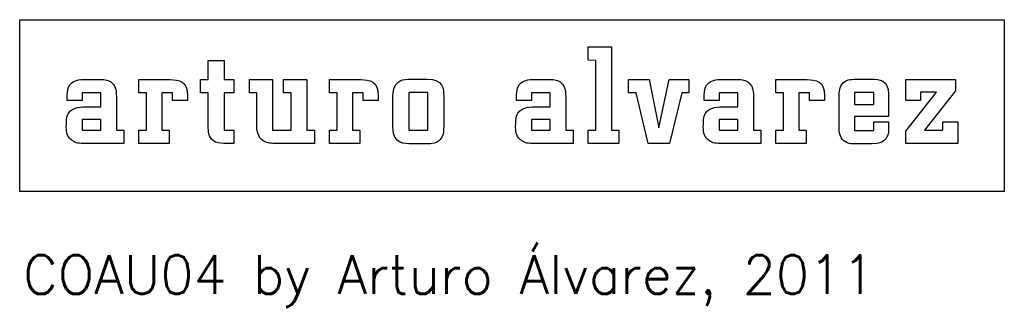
# Model space of a CAD drawing. Header units: centimetres. Extents: x -22 to 101, y -209 to 0.
# Tile 6 of 7: x 50 to 101, y -196 to -181. Entities that reach past the tile are written whole.
import ezdxf

# ---------------------------------------------------------------- set-up
doc = ezdxf.new("R2010")
doc.units = ezdxf.units.CM
doc.header["$MEASUREMENT"] = 0
doc.layers.add('Default', color=7, linetype='Continuous')
doc.styles.get("Standard").update_dxf_attribs({"font": 'romans.shx', "height": 5, "bigfont": '@extfont2.shx'})

# ---------------------------------------------------------------- blocks, each defined once
blk = doc.blocks.new('arturo alvarez')
at = {"layer": 'Default'}
for p, q in [((3.093, 1.836), (3.093, 2.38)), ((3.093, 2.38), (4.041, 2.38)), ((4.041, 2.38), (4.041, -0.993)), ((-12.338, 1.828), (-11.696, 1.828)), ((-12.338, 1.053), (-12.338, 1.828)), ((-11.696, 1.828), (-11.696, 1.053)), ((3.404, 1.825), (3.093, 1.836)), ((3.404, -0.993), (3.404, 1.825)), ((-17.408, 1.053), (-16.715, 1.053)), ((-15.161, 0.509), (-15.161, 1.053)), ((-15.161, 1.053), (-13.89, 1.053)), ((-12.649, 0.509), (-12.649, 1.053)), ((-12.649, 1.053), (-12.338, 1.053)), ((-11.696, 1.053), (-11.303, 1.053)), ((-11.303, 1.053), (-11.303, 0.509)), ((-10.669, 0.509), (-10.669, 1.053)), ((-10.669, 1.053), (-9.726, 1.053)), ((-9.726, 1.053), (-9.726, -0.993)), ((-9.277, 0.509), (-9.277, 1.053)), ((-9.277, 1.053), (-8.334, 1.053)), ((-8.334, 1.053), (-8.334, -0.993)), ((-7.415, 0.509), (-7.415, 1.053)), ((-7.415, 1.053), (-6.143, 1.053)), ((-4.122, 1.07), (-3.445, 1.07)), ((0.846, 1.053), (1.539, 1.053)), ((4.738, 0.509), (4.738, 1.053)), ((4.738, 1.053), (5.577, 1.053)), ((5.577, 1.053), (5.967, -0.905)), ((5.967, -0.905), (6.387, 1.053)), ((6.387, 1.053), (7.188, 1.053)), ((7.188, 1.053), (7.188, 0.509)), ((8.471, 1.053), (9.164, 1.053)), ((10.718, 0.509), (10.718, 1.053)), ((10.718, 1.053), (11.989, 1.053)), ((13.977, 1.07), (14.616, 1.07)), ((16.001, 0.203), (16.001, 1.053)), ((16.001, 1.053), (18.014, 1.053)), ((18.014, 1.053), (18.014, 0.595)), ((-14.855, 0.509), (-15.161, 0.509)), ((-14.855, -0.993), (-14.855, 0.509)), ((-13.791, 0.509), (-14.224, 0.509)), ((-14.224, 0.509), (-14.224, -0.993)), ((-13.791, 0.203), (-13.791, 0.509)), ((-12.338, 0.509), (-12.649, 0.509)), ((-12.338, -0.868), (-12.338, 0.509)), ((-11.303, 0.509), (-11.696, 0.509)), ((-11.696, 0.509), (-11.696, -0.993)), ((-10.369, 0.509), (-10.669, 0.509)), ((-10.369, -0.721), (-10.369, 0.509)), ((-8.971, 0.509), (-9.277, 0.509)), ((-8.971, -0.993), (-8.971, 0.509)), ((-7.109, 0.509), (-7.415, 0.509)), ((-7.109, -0.993), (-7.109, 0.509)), ((-6.045, 0.509), (-6.477, 0.509)), ((-6.477, 0.509), (-6.477, -0.993)), ((-6.045, 0.203), (-6.045, 0.509)), ((-3.417, 0.525), (-4.194, 0.525)), ((-4.194, 0.525), (-4.194, -0.993)), ((-3.417, -0.993), (-3.417, 0.525)), ((0.186, 0.203), (0.186, 0.439)), ((1.551, 0.509), (0.796, 0.509)), ((0.796, 0.509), (0.796, 0.203)), ((1.551, -0.055), (1.551, 0.509)), ((5.045, 0.509), (4.738, 0.509)), ((5.526, -1.538), (5.045, 0.509)), ((6.897, 0.509), (6.4, -1.538)), ((7.188, 0.509), (6.897, 0.509)), ((7.811, 0.203), (7.811, 0.439)), ((9.175, 0.509), (8.421, 0.509)), ((8.421, 0.509), (8.421, 0.203)), ((9.175, -0.055), (9.175, 0.509)), ((11.023, 0.509), (10.718, 0.509)), ((11.023, -0.993), (11.023, 0.509)), ((12.088, 0.509), (11.655, 0.509)), ((11.655, 0.509), (11.655, -0.993)), ((12.088, 0.203), (12.088, 0.509)), ((14.694, 0.531), (13.912, 0.531)), ((13.912, 0.531), (13.912, 0.038)), ((14.694, 0.038), (14.694, 0.531)), ((15.298, 0.459), (15.298, -0.446)), ((16.001, -1.036), (17.244, 0.542)), ((17.244, 0.542), (16.6, 0.542)), ((16.6, 0.542), (16.6, 0.203)), ((18.014, 0.595), (16.759, -0.993)), ((-16.072, 0.373), (-16.072, -0.993)), ((-13.187, 0.203), (-13.791, 0.203)), ((-13.187, 0.394), (-13.187, 0.203)), ((-5.44, 0.203), (-6.045, 0.203)), ((-5.44, 0.394), (-5.44, 0.203)), ((-4.836, -0.901), (-4.836, 0.339)), ((-2.775, 0.372), (-2.775, -0.758)), ((0.796, 0.203), (0.186, 0.203)), ((2.182, 0.373), (2.182, -0.993)), ((8.421, 0.203), (7.811, 0.203)), ((9.807, 0.373), (9.807, -0.993)), ((12.692, 0.203), (12.088, 0.203)), ((12.692, 0.394), (12.692, 0.203)), ((13.285, -0.797), (13.285, 0.306)), ((13.912, 0.038), (14.694, 0.038)), ((16.6, 0.203), (16.001, 0.203)), ((0.823, -0.055), (1.551, -0.055)), ((8.448, -0.055), (9.175, -0.055)), ((-16.704, -0.561), (-17.458, -0.561)), ((-17.458, -0.561), (-17.458, -0.993)), ((-16.704, -0.993), (-16.704, -0.561)), ((1.551, -0.561), (0.796, -0.561)), ((0.796, -0.561), (0.796, -0.993)), ((1.551, -0.993), (1.551, -0.561)), ((9.175, -0.561), (8.421, -0.561)), ((8.421, -0.561), (8.421, -0.993)), ((9.175, -0.993), (9.175, -0.561)), ((15.298, -0.446), (13.912, -0.446)), ((13.912, -0.446), (13.912, -1.017)), ((14.694, -1.017), (14.694, -0.667)), ((14.694, -0.667), (15.298, -0.667)), ((15.298, -0.667), (15.298, -0.972)), ((17.502, -0.993), (17.502, -0.667)), ((17.502, -0.667), (18.106, -0.667)), ((18.106, -0.667), (18.106, -1.538)), ((-17.458, -0.993), (-16.704, -0.993)), ((-16.072, -0.993), (-15.772, -0.993)), ((-15.772, -0.993), (-15.772, -1.538)), ((-15.161, -1.538), (-15.161, -0.993)), ((-15.161, -0.993), (-14.855, -0.993)), ((-14.224, -0.993), (-13.923, -0.993)), ((-13.923, -0.993), (-13.923, -1.538)), ((-11.696, -0.993), (-11.303, -0.993)), ((-11.303, -0.993), (-11.303, -1.538)), ((-9.726, -0.993), (-8.971, -0.993)), ((-8.334, -0.993), (-8.023, -0.993)), ((-8.023, -0.993), (-8.023, -1.538)), ((-7.415, -1.538), (-7.415, -0.993)), ((-7.415, -0.993), (-7.109, -0.993)), ((-6.477, -0.993), (-6.177, -0.993)), ((-6.177, -0.993), (-6.177, -1.538)), ((-4.194, -0.993), (-3.417, -0.993)), ((0.796, -0.993), (1.551, -0.993)), ((2.182, -0.993), (2.483, -0.993)), ((2.483, -0.993), (2.483, -1.538)), ((3.093, -0.993), (3.404, -0.993)), ((3.093, -1.538), (3.093, -0.993)), ((4.041, -0.993), (4.342, -0.993)), ((4.342, -0.993), (4.342, -1.538)), ((8.421, -0.993), (9.175, -0.993)), ((9.807, -0.993), (10.107, -0.993)), ((10.107, -0.993), (10.107, -1.538)), ((10.718, -1.538), (10.718, -0.993)), ((10.718, -0.993), (11.023, -0.993)), ((11.655, -0.993), (11.955, -0.993)), ((11.955, -0.993), (11.955, -1.538)), ((13.912, -1.017), (14.694, -1.017)), ((16.001, -1.538), (16.001, -1.036)), ((16.759, -0.993), (17.502, -0.993)), ((-15.772, -1.538), (-17.294, -1.538)), ((-13.923, -1.538), (-15.161, -1.538)), ((-11.303, -1.538), (-11.706, -1.538)), ((-8.023, -1.538), (-9.579, -1.538)), ((-6.177, -1.538), (-7.415, -1.538)), ((-3.385, -1.554), (-4.073, -1.554)), ((2.483, -1.538), (0.961, -1.538)), ((4.342, -1.538), (3.093, -1.538)), ((6.4, -1.538), (5.526, -1.538)), ((10.107, -1.538), (8.585, -1.538)), ((11.955, -1.538), (10.718, -1.538)), ((14.638, -1.554), (13.952, -1.554)), ((18.106, -1.538), (16.001, -1.538))]:
    blk.add_line(p, q, dxfattribs=at)
blk.add_lwpolyline([(-20, 3.482), (20, 3.482), (20, -3.482), (-20, -3.482)], close=True, dxfattribs=at)
blk.add_lwpolyline([(-17.431, -0.055), (-16.704, -0.055), (-16.704, 0.509), (-17.458, 0.509), (-17.458, 0.203), (-18.068, 0.203), (-18.068, 0.439)], dxfattribs=at)
for points in [[(-18.068, 0.439), (-18.058, 0.577), (-18.046, 0.717), (-17.966, 0.835)], [(-17.966, 0.835), (-17.877, 0.966), (-17.713, 1.059), (-17.408, 1.053)], [(-16.715, 1.053), (-16.533, 1.053), (-16.384, 1.051), (-16.24, 0.913)], [(-16.24, 0.913), (-16.139, 0.813), (-16.072, 0.683), (-16.072, 0.373)], [(-13.89, 1.053), (-13.531, 1.042), (-13.175, 0.99), (-13.187, 0.394)], [(-6.143, 1.053), (-5.785, 1.042), (-5.429, 0.99), (-5.44, 0.394)], [(-4.836, 0.339), (-4.836, 0.532), (-4.833, 0.848), (-4.552, 0.995)], [(-4.552, 0.995), (-4.417, 1.068), (-4.271, 1.07), (-4.122, 1.07)], [(-3.445, 1.07), (-2.799, 1.07), (-2.775, 0.675), (-2.775, 0.372)], [(0.186, 0.439), (0.196, 0.577), (0.209, 0.717), (0.288, 0.835)], [(0.288, 0.835), (0.377, 0.966), (0.542, 1.059), (0.846, 1.053)], [(1.539, 1.053), (1.721, 1.053), (1.871, 1.051), (2.015, 0.913)], [(2.015, 0.913), (2.115, 0.813), (2.182, 0.683), (2.182, 0.373)], [(7.811, 0.439), (7.821, 0.577), (7.833, 0.717), (7.913, 0.835)], [(7.913, 0.835), (8.002, 0.966), (8.166, 1.059), (8.471, 1.053)], [(9.164, 1.053), (9.346, 1.053), (9.495, 1.051), (9.639, 0.913)], [(9.639, 0.913), (9.739, 0.813), (9.807, 0.683), (9.807, 0.373)], [(11.989, 1.053), (12.347, 1.042), (12.704, 0.99), (12.692, 0.394)], [(13.285, 0.306), (13.285, 0.492), (13.29, 0.689), (13.4, 0.849)], [(13.4, 0.849), (13.55, 1.061), (13.749, 1.064), (13.977, 1.07)], [(14.616, 1.07), (14.902, 1.07), (15.292, 1.046), (15.298, 0.459)], [(-18.106, -0.873), (-18.106, -0.439), (-18.087, -0.083), (-17.431, -0.055)], [(0.148, -0.873), (0.148, -0.439), (0.167, -0.083), (0.823, -0.055)], [(7.772, -0.873), (7.773, -0.439), (7.791, -0.083), (8.448, -0.055)], [(-10.086, -1.446), (-10.354, -1.283), (-10.363, -1.001), (-10.369, -0.721)], [(-2.775, -0.758), (-2.775, -0.89), (-2.771, -1.035), (-2.803, -1.165)], [(13.418, -1.363), (13.28, -1.198), (13.293, -0.999), (13.285, -0.797)], [(-17.857, -1.434), (-18.062, -1.3), (-18.106, -1.106), (-18.106, -0.873)], [(-12.14, -1.422), (-12.335, -1.275), (-12.338, -1.034), (-12.338, -0.868)], [(-4.828, -1.036), (-4.833, -0.986), (-4.835, -0.939), (-4.836, -0.901)], [(-4.546, -1.485), (-4.729, -1.39), (-4.807, -1.229), (-4.828, -1.036)], [(-2.803, -1.165), (-2.902, -1.532), (-3.228, -1.549), (-3.385, -1.554)], [(0.397, -1.434), (0.192, -1.3), (0.148, -1.106), (0.148, -0.873)], [(8.022, -1.434), (7.817, -1.3), (7.772, -1.106), (7.772, -0.873)], [(15.298, -0.972), (15.287, -1.207), (15.243, -1.56), (14.638, -1.554)], [(-17.294, -1.538), (-17.632, -1.538), (-17.717, -1.527), (-17.857, -1.434)], [(-11.706, -1.538), (-11.865, -1.532), (-12.009, -1.525), (-12.14, -1.422)], [(-9.579, -1.538), (-9.759, -1.531), (-9.925, -1.54), (-10.086, -1.446)], [(-4.073, -1.554), (-4.231, -1.554), (-4.4, -1.555), (-4.546, -1.485)], [(0.961, -1.538), (0.622, -1.538), (0.537, -1.527), (0.397, -1.434)], [(8.585, -1.538), (8.247, -1.538), (8.161, -1.527), (8.022, -1.434)], [(13.952, -1.554), (13.81, -1.56), (13.582, -1.561), (13.418, -1.363)]]:
    blk.add_open_spline(points, degree=3, dxfattribs=at)
blk = doc.blocks.new('COAU04')
at = {"xscale": 1.275153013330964, "yscale": 1.275153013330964, "zscale": 1.275153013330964}
blk.add_blockref('arturo alvarez', (75.718, -185.515), dxfattribs=at)
at = {"insert": (50.388, -193.261), "char_height": 2, "width": 54.54904, "attachment_point": 1}
blk.add_mtext('{\\Fromans|c0;COAU04 by Arturo Álvarez, 2011}', dxfattribs=at)

msp = doc.modelspace()

# ---------------------------------------------------------------- block references
msp.add_blockref('COAU04', (0, 0))

doc.saveas('drawing.dxf')
